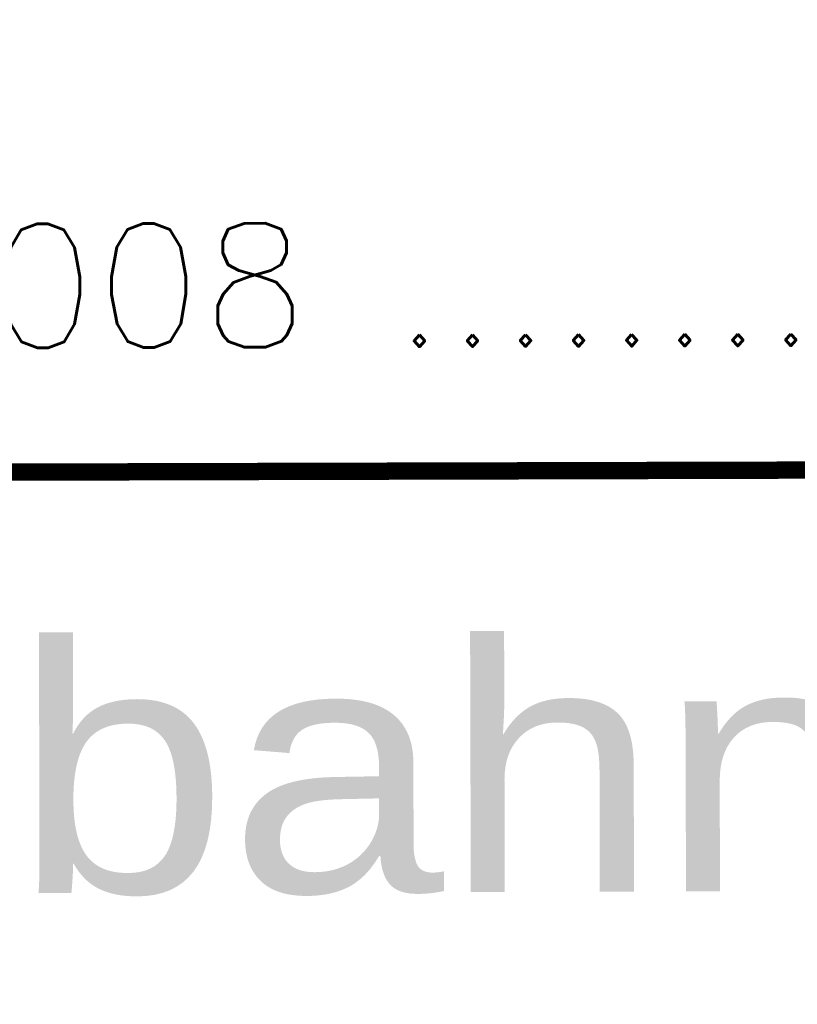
# Model space of a CAD drawing. Extents: x 0 to 1135, y 0 to 420.
# Tile 35 of 77: x 1076 to 1091, y 38 to 58. Entities that reach past the tile are written whole.
import ezdxf
from ezdxf.enums import TextEntityAlignment as Align

# ---------------------------------------------------------------- set-up
doc = ezdxf.new("R2010")
doc.units = 0
doc.header["$LTSCALE"] = 2
doc.header["$MEASUREMENT"] = 0
doc.linetypes.add('AUSGEZOGEN', pattern=[0])
doc.layers.add('FBRTOP', color=8, linetype='AUSGEZOGEN')
doc.layers.add('LEGENDE', color=7, linetype='AUSGEZOGEN')
doc.styles.add('ROMANS', font='romans.shx', dxfattribs={"width": 0.8})
doc.styles.add('UNIR-H', font='unir_h.shx', dxfattribs={"width": 0.8})

msp = doc.modelspace()

# ---------------------------------------------------------------- linework, layer by layer
at = {"layer": 'FBRTOP'}
for points in [[(661.143, 179.109, 0.000001), (685.944, 183.769, 0.000098)], [(499.488, 151.305, 0.000004), (556.365, 151.37, 0.000067)], [(700.607, 186.532, -0.000002), (715, 189.244, -0.000023), (729.209, 191.92, -0.000019), (746.049, 195.09, -0.003046), (758.195, 197.3, -0.001835), (778.389, 200.77, -0.001761), (792.757, 203.133, -0.001618), (808.406, 205.598, -0.001558), (824.253, 207.991, -0.002937), (832.67, 209.185, -0.002359), (841.112, 210.291, 0.001751), (852.488, 211.768, 0.001051), (869.84, 214.119, 0.001274), (884.149, 216.126, 0.002508), (897.81, 218.148, 0.001818), (916.634, 221.1, 0.001623), (931.317, 223.506, 0.000181), (932.745, 223.745, 0.000846)]]:
    msp.add_lwpolyline(points, format="xyb", dxfattribs=at)
at = {"layer": 'LEGENDE', "const_width": 0.35}
msp.add_lwpolyline([(1057.32, 48.35), (1124.32, 48.522)], dxfattribs=at)

# ---------------------------------------------------------------- texts
at = {"layer": 'LEGENDE', "style": 'ROMANS'}
msp.add_text('01.07.2008 ...........................', height=2.5, rotation=0.1472, dxfattribs=at).set_placement((1062.081, 50.872))
at = {"layer": 'LEGENDE', "style": 'UNIR-H', "width": 1.0947}
msp.add_text('Autobahndirektion', height=5, rotation=0.1472, dxfattribs=at).set_placement((1059.342, 39.855), (1122.342, 40.017), align=Align.FIT)

doc.saveas('drawing.dxf')
